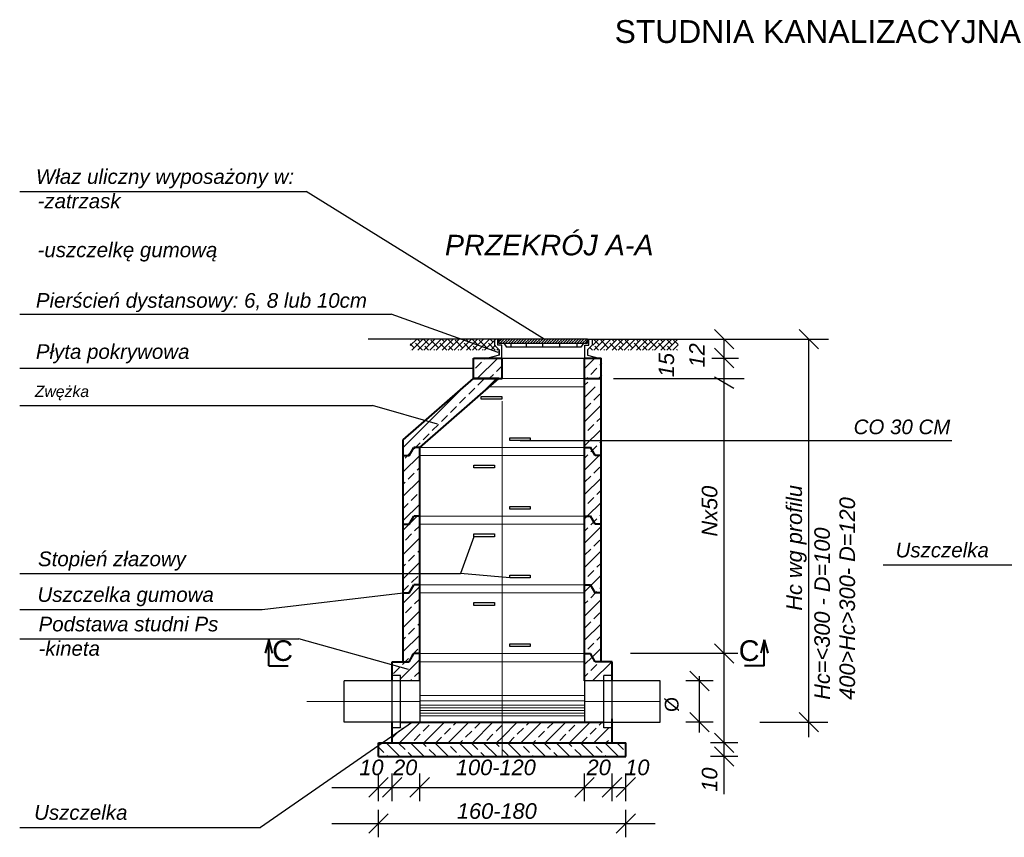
# Model space of a CAD drawing. Header units: millimetres. Extents: x 358.8 to 386.3, y 182.5 to 207.8.
# Tile 2 of 3: x 359.5 to 374.6, y 195.3 to 207.8. Entities that reach past the tile are written whole.
import ezdxf

# ---------------------------------------------------------------- set-up
doc = ezdxf.new("R2010")
doc.units = ezdxf.units.MM
doc.linetypes.add('DASHDOT2', pattern=[0.5, 0.25, -0.125, 0, -0.125])
doc.linetypes.add('DASHED', pattern=[19.05, 12.7, -6.35])
for name, color, linetype, lineweight in [('1_czerwony', 1, 'Continuous', 30), ('1_niebieski', 5, 'Continuous', 40), ('1_zielony', 3, 'Continuous', 5), ('_1_opisy', 7, 'Continuous', 18)]:
    doc.layers.add(name, color=color, linetype=linetype, lineweight=lineweight)
doc.layers.add('okna', color=7, linetype='Continuous')
doc.styles.add('GENERATED_STYLE_8', font='arial.ttf')
doc.styles.add('ROMANT', font='arial.ttf')
doc.styles.add('TXT HUB', font='ariali.ttf', dxfattribs={"height": 20})

msp = doc.modelspace()

# ---------------------------------------------------------------- linework, layer by layer
at = {"color": 7}
for p, q in [((359.539, 205.212, 0), (363.932, 205.212, 0)), ((367.577, 202.95, 0), (363.932, 205.212, 0)), ((359.539, 203.329, 0), (365.232, 203.329, 0)), ((366.874, 202.745, 0), (365.232, 203.329, 0)), ((370.486, 202.801, 0), (370.189, 203.098, 0)), ((371.784, 202.801, 0), (371.487, 203.098, 0)), ((366.903, 202.95, 0), (364.881, 202.95, 0)), ((366.819, 202.95, 0), (366.819, 202.856, 0)), ((366.869, 202.95, 0), (366.819, 202.95, 0)), ((366.869, 202.855, 0), (366.869, 202.95, 0)), ((366.887, 202.911, 0), (366.926, 202.95, 0)), ((366.887, 202.95, 0), (366.887, 202.886, 0)), ((368.246, 202.95, 0), (366.887, 202.95, 0)), ((366.887, 202.886, 0), (368.246, 202.886, 0)), ((366.905, 202.886, 0), (366.968, 202.95, 0)), ((366.947, 202.886, 0), (367.01, 202.95, 0)), ((366.959, 202.886, 0), (367, 202.827, 0)), ((366.989, 202.886, 0), (367.052, 202.95, 0)), ((367.031, 202.886, 0), (367.094, 202.95, 0)), ((367.07, 202.886, 0), (367.07, 202.827, 0)), ((367.073, 202.886, 0), (367.136, 202.95, 0)), ((367.115, 202.886, 0), (367.179, 202.95, 0)), ((367.158, 202.886, 0), (367.221, 202.95, 0)), ((367.2, 202.886, 0), (367.263, 202.95, 0)), ((367.242, 202.886, 0), (367.305, 202.95, 0)), ((367.284, 202.886, 0), (367.347, 202.95, 0)), ((367.301, 202.887, 0), (367.301, 202.827, 0)), ((367.326, 202.886, 0), (367.389, 202.95, 0)), ((367.368, 202.886, 0), (367.431, 202.95, 0)), ((367.41, 202.886, 0), (367.473, 202.95, 0)), ((367.452, 202.886, 0), (367.516, 202.95, 0)), ((367.494, 202.886, 0), (367.558, 202.95, 0)), ((367.537, 202.886, 0), (367.6, 202.95, 0)), ((367.553, 202.886, 0), (367.553, 202.827, 0)), ((367.579, 202.886, 0), (367.642, 202.95, 0)), ((367.621, 202.886, 0), (367.684, 202.95, 0)), ((367.663, 202.886, 0), (367.726, 202.95, 0)), ((367.705, 202.886, 0), (367.768, 202.95, 0)), ((367.747, 202.886, 0), (367.81, 202.95, 0)), ((367.789, 202.886, 0), (367.853, 202.95, 0)), ((367.816, 202.886, 0), (367.816, 202.827, 0)), ((367.831, 202.886, 0), (367.895, 202.95, 0)), ((367.874, 202.886, 0), (367.937, 202.95, 0)), ((367.916, 202.886, 0), (367.979, 202.95, 0)), ((367.958, 202.886, 0), (368.021, 202.95, 0)), ((368, 202.886, 0), (368.063, 202.95, 0)), ((368.042, 202.886, 0), (368.105, 202.95, 0)), ((368.078, 202.886, 0), (368.078, 202.827, 0)), ((368.084, 202.886, 0), (368.147, 202.95, 0)), ((368.126, 202.886, 0), (368.189, 202.95, 0)), ((368.181, 202.886, 0), (368.139, 202.827, 0)), ((368.168, 202.886, 0), (368.232, 202.95, 0)), ((368.211, 202.886, 0), (368.246, 202.922, 0)), ((368.23, 202.95, 0), (371.938, 202.95, 0)), ((368.246, 202.886, 0), (368.246, 202.95, 0)), ((368.265, 202.855, 0), (368.265, 202.95, 0)), ((368.265, 202.95, 0), (368.314, 202.95, 0)), ((368.314, 202.95, 0), (368.314, 202.856, 0)), ((370.337, 195.973, 0), (370.337, 202.95, 0)), ((371.635, 196.85, 0), (371.635, 202.95, 0)), ((366.819, 202.856, 0), (366.889, 202.786, 0)), ((366.928, 202.855, 0), (366.869, 202.855, 0)), ((366.889, 202.702, 0), (366.889, 202.786, 0)), ((366.889, 202.786, 0), (366.889, 202.702, 0)), ((366.928, 202.659, 0), (366.928, 202.855, 0)), ((368.139, 202.827, 0), (367, 202.827, 0)), ((368.205, 202.659, 0), (368.205, 202.855, 0)), ((368.205, 202.855, 0), (368.265, 202.855, 0)), ((368.314, 202.856, 0), (368.244, 202.786, 0)), ((368.244, 202.786, 0), (368.244, 202.702, 0)), ((370.486, 202.51, 0), (370.189, 202.808, 0)), ((366.889, 202.702, 0), (366.718, 202.658, 0)), ((366.935, 202.659, 0), (368.198, 202.659, 0)), ((368.244, 202.702, 0), (368.415, 202.658, 0)), ((370.151, 202.659, 0), (370.56, 202.659, 0)), ((359.539, 202.506, 0), (366.497, 202.506, 0)), ((368.644, 202.343, 0), (370.647, 202.343, 0)), ((370.486, 202.194, 0), (370.189, 202.366, 0)), ((366.613, 202.027, 0), (366.613, 202.069, 0)), ((366.613, 202.069, 0), (366.929, 202.069, 0)), ((366.929, 202.027, 0), (366.613, 202.027, 0)), ((366.929, 202.069, 0), (366.929, 202.027, 0)), ((359.539, 201.932, 0), (364.947, 201.932, 0)), ((365.942, 201.647, 0), (364.947, 201.932, 0)), ((367.051, 201.395, 0), (367.051, 201.437, 0)), ((367.051, 201.437, 0), (367.366, 201.437, 0)), ((367.366, 201.395, 0), (367.051, 201.395, 0)), ((367.209, 201.395, 0), (373.827, 201.395, 0)), ((367.366, 201.437, 0), (367.366, 201.395, 0)), ((366.503, 200.974, 0), (366.503, 201.016, 0)), ((366.503, 201.016, 0), (366.819, 201.016, 0)), ((366.819, 200.974, 0), (366.503, 200.974, 0)), ((366.819, 201.016, 0), (366.819, 200.974, 0)), ((367.051, 200.342, 0), (367.051, 200.384, 0)), ((367.051, 200.384, 0), (367.366, 200.384, 0)), ((367.366, 200.342, 0), (367.051, 200.342, 0)), ((367.366, 200.384, 0), (367.366, 200.342, 0)), ((366.503, 199.921, 0), (366.297, 199.357, 0)), ((366.503, 199.921, 0), (366.503, 199.963, 0)), ((366.503, 199.963, 0), (366.819, 199.963, 0)), ((366.819, 199.921, 0), (366.503, 199.921, 0)), ((366.819, 199.963, 0), (366.819, 199.921, 0)), ((372.774, 199.488, 0), (376.504, 199.488, 0)), ((359.539, 199.357, 0), (366.297, 199.357, 0)), ((367.051, 199.289, 0), (366.297, 199.357, 0)), ((367.051, 199.289, 0), (367.051, 199.331, 0)), ((367.051, 199.331, 0), (367.366, 199.331, 0)), ((367.366, 199.289, 0), (367.051, 199.289, 0)), ((367.366, 199.331, 0), (367.366, 199.289, 0)), ((363.257, 198.806, 0), (365.418, 199.058, 0)), ((359.539, 198.806, 0), (363.257, 198.806, 0)), ((366.503, 198.868, 0), (366.503, 198.91, 0)), ((366.503, 198.91, 0), (366.819, 198.91, 0)), ((366.819, 198.868, 0), (366.503, 198.868, 0)), ((366.819, 198.91, 0), (366.819, 198.868, 0)), ((359.539, 198.354, 0), (363.818, 198.354, 0)), ((365.502, 197.883, 0), (363.818, 198.354, 0)), ((367.051, 198.236, 0), (367.051, 198.278, 0)), ((367.051, 198.278, 0), (367.366, 198.278, 0)), ((367.366, 198.236, 0), (367.051, 198.236, 0)), ((367.366, 198.278, 0), (367.366, 198.236, 0)), ((370.486, 197.982, 0), (370.189, 198.28, 0)), ((370.548, 198.131, 0), (368.903, 198.131, 0)), ((370.109, 197.561, 0), (369.811, 197.859, 0)), ((369.96, 196.918, 0), (369.96, 197.782, 0)), ((364.513, 197.078, 0), (364.513, 197.71, 0)), ((365.671, 197.71, 0), (365.671, 197.078, 0)), ((368.198, 197.71, 0), (368.198, 197.078, 0)), ((369.357, 197.078, 0), (369.357, 197.71, 0)), ((370.171, 197.71, 0), (369.749, 197.71, 0)), ((370.109, 196.929, 0), (369.811, 197.227, 0)), ((371.784, 196.929, 0), (371.487, 197.227, 0)), ((365.559, 197.078, 0), (363.231, 195.466, 0)), ((370.171, 197.078, 0), (369.749, 197.078, 0)), ((370.884, 197.078, 0), (371.926, 197.078, 0)), ((370.486, 196.613, 0), (370.189, 196.911, 0)), ((370.548, 196.762, 0), (370.127, 196.762, 0)), ((370.486, 196.403, 0), (370.189, 196.7, 0)), ((370.548, 196.551, 0), (370.127, 196.551, 0)), ((364.89, 195.93, 0), (365.188, 196.228, 0)), ((365.039, 195.868, 0), (365.039, 196.29, 0)), ((365.101, 195.93, 0), (365.399, 196.228, 0)), ((365.25, 195.868, 0), (365.25, 196.29, 0)), ((365.522, 195.93, 0), (365.82, 196.228, 0)), ((365.671, 195.868, 0), (365.671, 196.29, 0)), ((368.049, 195.93, 0), (368.347, 196.228, 0)), ((368.198, 195.868, 0), (368.198, 196.29, 0)), ((368.471, 195.93, 0), (368.768, 196.228, 0)), ((368.62, 195.868, 0), (368.62, 196.29, 0)), ((368.681, 195.93, 0), (368.979, 196.228, 0)), ((368.83, 195.868, 0), (368.83, 196.29, 0)), ((364.326, 196.079, 0), (368.811, 196.079, 0)), ((364.89, 195.375, 0), (365.188, 195.673, 0)), ((365.039, 195.314, 0), (365.039, 195.735, 0)), ((368.681, 195.375, 0), (368.979, 195.673, 0)), ((368.83, 195.314, 0), (368.83, 195.735, 0)), ((364.326, 195.524, 0), (369.282, 195.524, 0)), ((359.539, 195.466, 0), (363.231, 195.466, 0))]:
    msp.add_line(p, q, dxfattribs=at)
at = {"color": 7, "lineweight": 5}
for p, q in [((366.882, 202.343, 0), (368.198, 202.343, 0)), ((368.198, 202.343, 0), (366.935, 202.343, 0)), ((366.737, 202.217, 0), (368.198, 202.217, 0)), ((365.671, 201.29, 0), (368.198, 201.29, 0)), ((365.671, 201.164, 0), (368.198, 201.164, 0)), ((365.671, 200.237, 0), (368.198, 200.237, 0)), ((365.671, 200.111, 0), (368.198, 200.111, 0)), ((365.671, 199.184, 0), (368.198, 199.184, 0)), ((365.671, 199.058, 0), (368.198, 199.058, 0)), ((365.671, 198.131, 0), (368.198, 198.131, 0)), ((365.671, 198.005, 0), (368.198, 198.005, 0)), ((368.198, 197.489, 0), (365.671, 197.489, 0)), ((368.198, 197.404, 0), (365.671, 197.404, 0)), ((368.198, 197.341, 0), (365.671, 197.341, 0)), ((368.198, 197.299, 0), (365.671, 197.299, 0)), ((368.198, 197.257, 0), (365.671, 197.257, 0)), ((368.198, 197.215, 0), (365.671, 197.215, 0)), ((368.198, 197.173, 0), (365.671, 197.173, 0))]:
    msp.add_line(p, q, dxfattribs=at)
at = {"color": 7, "linetype": 'DASHDOT2', "lineweight": 5, "ltscale": 70}
for p, q in [((366.935, 196.551, 0), (366.935, 201.997, 0)), ((365.671, 197.394, 0), (363.94, 197.394, 0)), ((369.357, 197.394, 0), (368.198, 197.394, 0))]:
    msp.add_line(p, q, dxfattribs=at)
at = {"color": 7, "linetype": 'DASHED'}
for p, q in [((365.376, 196.994, 0), (365.376, 197.794, 0)), ((368.493, 196.994, 0), (368.493, 197.794, 0)), ((368.62, 196.994, 0), (368.62, 197.794, 0)), ((365.25, 196.994, 0), (365.25, 197.71, 0))]:
    msp.add_line(p, q, dxfattribs=at)
at = {"layer": '1_czerwony', "color": 7}
for p, q in [((365.376, 197.794, 0), (365.25, 197.794, 0)), ((368.62, 197.794, 0), (368.493, 197.794, 0)), ((365.25, 197.71, 0), (364.513, 197.71, 0)), ((365.671, 197.71, 0), (365.25, 197.71, 0)), ((368.493, 197.71, 0), (368.198, 197.71, 0)), ((369.357, 197.71, 0), (368.493, 197.71, 0)), ((365.376, 197.078, 0), (364.513, 197.078, 0)), ((365.376, 196.994, 0), (365.25, 196.994, 0)), ((368.493, 197.078, 0), (369.357, 197.078, 0)), ((368.62, 196.994, 0), (368.493, 196.994, 0))]:
    msp.add_line(p, q, dxfattribs=at)
at = {"layer": '1_niebieski', "color": 7}
for p, q in [((366.497, 202.659, 0), (366.935, 202.659, 0)), ((366.497, 202.343, 0), (366.497, 202.659, 0)), ((366.935, 202.343, 0), (366.935, 202.659, 0)), ((368.198, 202.659, 0), (368.451, 202.659, 0)), ((368.198, 202.343, 0), (368.198, 202.659, 0)), ((368.451, 201.164, 0), (368.451, 202.659, 0)), ((365.418, 201.405, 0), (366.497, 202.343, 0)), ((365.671, 201.29, 0), (366.882, 202.343, 0)), ((366.497, 202.343, 0), (366.935, 202.343, 0)), ((366.882, 202.343, 0), (366.497, 202.343, 0)), ((368.198, 201.29, 0), (368.198, 202.343, 0)), ((368.198, 202.343, 0), (368.451, 202.343, 0)), ((368.198, 202.343, 0), (368.451, 202.343, 0)), ((365.418, 201.164, 0), (365.418, 201.405, 0)), ((365.508, 201.164, 0), (365.581, 201.29, 0)), ((365.671, 201.29, 0), (365.581, 201.29, 0)), ((365.671, 201.079, 0), (365.671, 201.29, 0)), ((368.198, 200.237, 0), (368.198, 201.29, 0)), ((368.198, 201.29, 0), (368.288, 201.29, 0)), ((368.361, 201.164, 0), (368.288, 201.29, 0)), ((365.418, 201.121, 0), (365.418, 201.164, 0)), ((365.418, 201.164, 0), (365.508, 201.164, 0)), ((365.418, 200.111, 0), (365.418, 201.121, 0)), ((365.671, 200.237, 0), (365.671, 201.079, 0)), ((368.451, 201.164, 0), (368.361, 201.164, 0)), ((368.451, 200.111, 0), (368.451, 201.164, 0)), ((365.508, 200.111, 0), (365.581, 200.237, 0)), ((365.671, 200.237, 0), (365.581, 200.237, 0)), ((365.671, 199.184, 0), (365.671, 200.237, 0)), ((368.198, 199.184, 0), (368.198, 200.237, 0)), ((368.198, 200.237, 0), (368.288, 200.237, 0)), ((368.361, 200.111, 0), (368.288, 200.237, 0)), ((365.418, 199.058, 0), (365.418, 200.111, 0)), ((365.418, 200.111, 0), (365.508, 200.111, 0)), ((368.451, 200.111, 0), (368.361, 200.111, 0)), ((368.451, 199.058, 0), (368.451, 200.111, 0)), ((365.508, 199.058, 0), (365.581, 199.184, 0)), ((365.671, 199.184, 0), (365.581, 199.184, 0)), ((365.671, 198.131, 0), (365.671, 199.184, 0)), ((368.198, 198.131, 0), (368.198, 199.184, 0)), ((368.198, 199.184, 0), (368.288, 199.184, 0)), ((368.361, 199.058, 0), (368.288, 199.184, 0)), ((365.418, 198.005, 0), (365.418, 199.058, 0)), ((365.418, 199.058, 0), (365.508, 199.058, 0)), ((368.451, 199.058, 0), (368.361, 199.058, 0)), ((368.451, 198.005, 0), (368.451, 199.058, 0)), ((363.356, 198.341, 0), (363.301, 198.138, 0)), ((363.356, 198.341, 0), (363.41, 198.138, 0)), ((363.356, 197.942, 0), (363.356, 198.341, 0)), ((370.954, 198.341, 0), (370.899, 198.138, 0)), ((370.954, 197.942, 0), (370.954, 198.341, 0)), ((370.954, 198.341, 0), (371.008, 198.138, 0)), ((365.508, 198.005, 0), (365.581, 198.131, 0)), ((365.671, 198.131, 0), (365.581, 198.131, 0)), ((365.671, 197.71, 0), (365.671, 198.131, 0)), ((368.198, 197.71, 0), (368.198, 198.131, 0)), ((368.198, 198.131, 0), (368.288, 198.131, 0)), ((368.361, 198.005, 0), (368.288, 198.131, 0)), ((363.356, 197.942, 0), (363.657, 197.942, 0)), ((365.25, 198.005, 0), (365.508, 198.005, 0)), ((365.25, 197.71, 0), (365.25, 198.005, 0)), ((368.62, 198.005, 0), (368.361, 198.005, 0)), ((368.62, 197.71, 0), (368.62, 198.005, 0)), ((370.954, 197.942, 0), (370.652, 197.942, 0)), ((365.25, 196.762, 0), (365.25, 197.078, 0)), ((365.376, 197.078, 0), (368.493, 197.078, 0)), ((368.62, 197.078, 0), (368.62, 197.131, 0)), ((368.62, 196.762, 0), (368.62, 197.078, 0)), ((365.039, 196.762, 0), (368.83, 196.762, 0)), ((365.039, 196.551, 0), (365.039, 196.762, 0)), ((368.83, 196.551, 0), (368.83, 196.762, 0)), ((365.039, 196.551, 0), (368.83, 196.551, 0))]:
    msp.add_line(p, q, dxfattribs=at)
at = {"layer": '1_zielony', "color": 7, "lineweight": 5}
for p, q in [((365.525, 202.942, 0), (365.533, 202.95, 0)), ((365.525, 202.849, 0), (365.626, 202.95, 0)), ((365.585, 202.816, 0), (365.525, 202.875, 0)), ((365.55, 202.781, 0), (365.719, 202.95, 0)), ((365.712, 202.781, 0), (365.608, 202.885, 0)), ((365.678, 202.909, 0), (365.637, 202.95, 0)), ((365.643, 202.781, 0), (365.812, 202.95, 0)), ((365.817, 202.862, 0), (365.73, 202.95, 0)), ((365.736, 202.781, 0), (365.905, 202.95, 0)), ((365.829, 202.781, 0), (365.998, 202.95, 0)), ((365.957, 202.816, 0), (365.841, 202.932, 0)), ((365.923, 202.781, 0), (366.091, 202.95, 0)), ((366.085, 202.781, 0), (365.98, 202.885, 0)), ((366.05, 202.909, 0), (366.009, 202.95, 0)), ((366.016, 202.781, 0), (366.184, 202.95, 0)), ((366.19, 202.862, 0), (366.102, 202.95, 0)), ((366.109, 202.781, 0), (366.277, 202.95, 0)), ((366.202, 202.781, 0), (366.37, 202.95, 0)), ((366.329, 202.816, 0), (366.213, 202.932, 0)), ((366.295, 202.781, 0), (366.463, 202.95, 0)), ((366.457, 202.781, 0), (366.353, 202.885, 0)), ((366.422, 202.909, 0), (366.382, 202.95, 0)), ((366.388, 202.781, 0), (366.556, 202.95, 0)), ((366.562, 202.862, 0), (366.475, 202.95, 0)), ((366.481, 202.781, 0), (366.649, 202.95, 0)), ((366.574, 202.781, 0), (366.743, 202.95, 0)), ((366.702, 202.816, 0), (366.585, 202.932, 0)), ((366.667, 202.781, 0), (366.831, 202.945, 0)), ((366.829, 202.781, 0), (366.725, 202.885, 0)), ((366.795, 202.909, 0), (366.754, 202.95, 0)), ((368.326, 202.857, 0), (368.418, 202.95, 0)), ((368.423, 202.862, 0), (368.336, 202.95, 0)), ((368.342, 202.781, 0), (368.511, 202.95, 0)), ((368.436, 202.781, 0), (368.604, 202.95, 0)), ((368.563, 202.816, 0), (368.447, 202.932, 0)), ((368.529, 202.781, 0), (368.697, 202.95, 0)), ((368.691, 202.781, 0), (368.586, 202.885, 0)), ((368.656, 202.909, 0), (368.615, 202.95, 0)), ((368.622, 202.781, 0), (368.79, 202.95, 0)), ((368.796, 202.862, 0), (368.708, 202.95, 0)), ((368.715, 202.781, 0), (368.883, 202.95, 0)), ((368.808, 202.781, 0), (368.976, 202.95, 0)), ((368.935, 202.816, 0), (368.819, 202.932, 0)), ((368.901, 202.781, 0), (369.069, 202.95, 0)), ((369.063, 202.781, 0), (368.959, 202.885, 0)), ((369.028, 202.909, 0), (368.988, 202.95, 0)), ((368.994, 202.781, 0), (369.162, 202.95, 0)), ((369.168, 202.862, 0), (369.081, 202.95, 0)), ((369.087, 202.781, 0), (369.256, 202.95, 0)), ((369.18, 202.781, 0), (369.349, 202.95, 0)), ((369.308, 202.816, 0), (369.191, 202.932, 0)), ((369.273, 202.781, 0), (369.442, 202.95, 0)), ((369.435, 202.781, 0), (369.331, 202.885, 0)), ((369.401, 202.909, 0), (369.36, 202.95, 0)), ((369.366, 202.781, 0), (369.535, 202.95, 0)), ((369.54, 202.862, 0), (369.453, 202.95, 0)), ((369.459, 202.781, 0), (369.628, 202.95, 0)), ((369.632, 202.864, 0), (369.564, 202.932, 0)), ((365.526, 202.781, 0), (365.525, 202.782, 0)), ((365.805, 202.781, 0), (365.748, 202.839, 0)), ((365.898, 202.781, 0), (365.887, 202.792, 0)), ((366.178, 202.781, 0), (366.12, 202.839, 0)), ((366.271, 202.781, 0), (366.26, 202.792, 0)), ((366.55, 202.781, 0), (366.492, 202.839, 0)), ((366.643, 202.781, 0), (366.632, 202.792, 0)), ((366.76, 202.781, 0), (366.833, 202.854, 0)), ((366.853, 202.781, 0), (366.88, 202.807, 0)), ((368.318, 202.781, 0), (368.285, 202.815, 0)), ((368.411, 202.781, 0), (368.354, 202.839, 0)), ((368.505, 202.781, 0), (368.493, 202.792, 0)), ((368.784, 202.781, 0), (368.726, 202.839, 0)), ((368.877, 202.781, 0), (368.866, 202.792, 0)), ((369.156, 202.781, 0), (369.098, 202.839, 0)), ((369.249, 202.781, 0), (369.238, 202.792, 0)), ((369.528, 202.781, 0), (369.471, 202.839, 0)), ((369.552, 202.781, 0), (369.632, 202.86, 0)), ((369.621, 202.781, 0), (369.61, 202.792, 0)), ((366.525, 202.502, 0), (366.618, 202.595, 0)), ((366.552, 202.343, 0), (366.868, 202.659, 0)), ((366.664, 202.641, 0), (366.682, 202.659, 0)), ((368.198, 202.5, 0), (368.357, 202.659, 0)), ((368.433, 202.548, 0), (368.462, 202.577, 0)), ((366.851, 202.455, 0), (366.935, 202.539, 0)), ((368.293, 202.409, 0), (368.386, 202.502, 0)), ((366.563, 202.244, 0), (366.656, 202.337, 0)), ((366.62, 202.115, 0), (366.848, 202.343, 0)), ((366.738, 202.343, 0), (366.804, 202.409, 0)), ((366.924, 202.343, 0), (366.935, 202.353, 0)), ((368.198, 202.242, 0), (368.247, 202.29, 0)), ((368.227, 202.343, 0), (368.247, 202.362, 0)), ((368.414, 202.343, 0), (368.462, 202.391, 0)), ((365.418, 201.286, 0), (366.333, 202.2, 0)), ((366.423, 202.104, 0), (366.516, 202.197, 0)), ((368.198, 202.056, 0), (368.36, 202.218, 0)), ((366.283, 201.965, 0), (366.376, 202.058, 0)), ((368.2, 201.872, 0), (368.293, 201.965, 0)), ((368.34, 202.011, 0), (368.433, 202.104, 0)), ((366.144, 201.825, 0), (366.237, 201.918, 0)), ((368.198, 201.683, 0), (368.451, 201.936, 0)), ((366.004, 201.685, 0), (366.097, 201.778, 0)), ((368.386, 201.685, 0), (368.451, 201.75, 0)), ((365.865, 201.546, 0), (365.958, 201.639, 0)), ((368.198, 201.311, 0), (368.451, 201.564, 0)), ((368.247, 201.546, 0), (368.34, 201.639, 0)), ((365.609, 201.29, 0), (365.678, 201.36, 0)), ((365.725, 201.406, 0), (365.818, 201.499, 0)), ((368.198, 201.497, 0), (368.2, 201.499, 0)), ((368.433, 201.36, 0), (368.451, 201.378, 0)), ((365.482, 201.164, 0), (365.539, 201.22, 0)), ((365.585, 201.267, 0), (365.609, 201.29, 0)), ((368.293, 201.22, 0), (368.316, 201.242, 0)), ((368.316, 201.242, 0), (368.386, 201.313, 0)), ((365.418, 200.914, 0), (365.671, 201.166, 0)), ((365.446, 201.127, 0), (365.482, 201.164, 0)), ((368.198, 201.125, 0), (368.247, 201.173, 0)), ((368.198, 200.939, 0), (368.423, 201.164, 0)), ((368.423, 201.164, 0), (368.451, 201.192, 0)), ((365.632, 200.941, 0), (365.671, 200.98, 0)), ((368.34, 200.894, 0), (368.433, 200.987, 0)), ((365.418, 200.541, 0), (365.671, 200.794, 0)), ((365.492, 200.801, 0), (365.585, 200.894, 0)), ((368.198, 200.567, 0), (368.451, 200.819, 0)), ((368.2, 200.755, 0), (368.293, 200.848, 0)), ((365.418, 200.727, 0), (365.446, 200.755, 0)), ((368.386, 200.569, 0), (368.451, 200.633, 0)), ((365.539, 200.475, 0), (365.632, 200.569, 0)), ((368.247, 200.429, 0), (368.34, 200.522, 0)), ((365.418, 200.355, 0), (365.492, 200.429, 0)), ((365.418, 200.169, 0), (365.671, 200.422, 0)), ((368.198, 200.38, 0), (368.2, 200.382, 0)), ((368.241, 200.237, 0), (368.451, 200.447, 0)), ((365.418, 200.02, 0), (365.635, 200.237, 0)), ((368.198, 200.194, 0), (368.241, 200.237, 0)), ((368.339, 200.149, 0), (368.386, 200.196, 0)), ((368.433, 200.243, 0), (368.451, 200.261, 0)), ((365.594, 200.01, 0), (365.671, 200.087, 0)), ((368.198, 199.822, 0), (368.451, 200.075, 0)), ((368.198, 200.008, 0), (368.247, 200.057, 0)), ((368.293, 200.103, 0), (368.339, 200.149, 0)), ((365.418, 199.648, 0), (365.671, 199.901, 0)), ((365.455, 199.87, 0), (365.548, 199.964, 0)), ((368.34, 199.777, 0), (368.433, 199.87, 0)), ((365.641, 199.684, 0), (365.671, 199.715, 0)), ((368.198, 199.45, 0), (368.451, 199.702, 0)), ((368.2, 199.638, 0), (368.293, 199.731, 0)), ((365.501, 199.545, 0), (365.594, 199.638, 0)), ((365.418, 199.276, 0), (365.671, 199.529, 0)), ((365.418, 199.462, 0), (365.455, 199.498, 0)), ((368.247, 199.312, 0), (368.34, 199.405, 0)), ((368.386, 199.452, 0), (368.451, 199.516, 0)), ((365.548, 199.219, 0), (365.641, 199.312, 0)), ((368.198, 199.264, 0), (368.2, 199.265, 0)), ((368.294, 199.173, 0), (368.451, 199.33, 0)), ((365.418, 199.09, 0), (365.501, 199.172, 0)), ((365.418, 198.903, 0), (365.671, 199.156, 0)), ((368.198, 199.077, 0), (368.294, 199.173, 0)), ((368.433, 199.126, 0), (368.451, 199.144, 0)), ((365.594, 198.893, 0), (365.671, 198.97, 0)), ((368.198, 198.705, 0), (368.451, 198.958, 0)), ((368.293, 198.986, 0), (368.365, 199.058, 0)), ((368.365, 199.058, 0), (368.386, 199.079, 0)), ((365.455, 198.754, 0), (365.548, 198.847, 0)), ((368.198, 198.891, 0), (368.247, 198.94, 0)), ((365.418, 198.531, 0), (365.671, 198.784, 0)), ((368.34, 198.661, 0), (368.433, 198.754, 0)), ((365.501, 198.428, 0), (365.594, 198.521, 0)), ((365.641, 198.567, 0), (365.671, 198.598, 0)), ((368.198, 198.333, 0), (368.451, 198.586, 0)), ((368.2, 198.521, 0), (368.293, 198.614, 0)), ((365.418, 198.159, 0), (365.671, 198.412, 0)), ((365.418, 198.345, 0), (365.455, 198.381, 0)), ((368.386, 198.335, 0), (368.451, 198.399, 0)), ((365.548, 198.102, 0), (365.641, 198.195, 0)), ((368.247, 198.195, 0), (368.34, 198.288, 0)), ((368.318, 198.08, 0), (368.451, 198.213, 0)), ((365.376, 197.744, 0), (365.671, 198.039, 0)), ((365.45, 198.005, 0), (365.501, 198.056, 0)), ((368.198, 198.147, 0), (368.2, 198.149, 0)), ((368.198, 197.96, 0), (368.318, 198.08, 0)), ((365.25, 197.99, 0), (365.264, 198.005, 0)), ((365.269, 197.823, 0), (365.362, 197.916, 0)), ((365.408, 197.962, 0), (365.45, 198.005, 0)), ((368.293, 197.869, 0), (368.386, 197.962, 0)), ((368.32, 197.71, 0), (368.615, 198.005, 0)), ((368.433, 198.009, 0), (368.451, 198.027, 0)), ((365.594, 197.776, 0), (365.671, 197.853, 0)), ((368.198, 197.774, 0), (368.247, 197.823, 0)), ((368.619, 197.823, 0), (368.62, 197.823, 0)), ((365.528, 197.71, 0), (365.548, 197.73, 0)), ((365.362, 196.762, 0), (365.678, 197.078, 0)), ((365.399, 196.985, 0), (365.401, 196.987, 0)), ((365.725, 196.939, 0), (365.818, 197.032, 0)), ((365.734, 196.762, 0), (366.05, 197.078, 0)), ((366.051, 196.892, 0), (366.144, 196.985, 0)), ((366.107, 196.762, 0), (366.423, 197.078, 0)), ((366.19, 197.032, 0), (366.236, 197.078, 0)), ((366.479, 196.762, 0), (366.795, 197.078, 0)), ((366.516, 196.985, 0), (366.609, 197.078, 0)), ((366.842, 196.939, 0), (366.935, 197.032, 0)), ((366.935, 196.845, 0), (367.167, 197.078, 0)), ((366.935, 197.032, 0), (366.935, 197.032, 0)), ((367.168, 196.892, 0), (367.261, 196.985, 0)), ((367.224, 196.762, 0), (367.54, 197.078, 0)), ((367.307, 197.032, 0), (367.353, 197.078, 0)), ((367.596, 196.762, 0), (367.912, 197.078, 0)), ((367.633, 196.985, 0), (367.726, 197.078, 0)), ((367.959, 196.939, 0), (368.052, 197.032, 0)), ((367.968, 196.762, 0), (368.284, 197.078, 0)), ((368.284, 196.892, 0), (368.377, 196.985, 0)), ((368.34, 196.762, 0), (368.572, 196.994, 0)), ((368.424, 197.032, 0), (368.47, 197.078, 0)), ((365.26, 196.846, 0), (365.353, 196.939, 0)), ((365.585, 196.799, 0), (365.678, 196.892, 0)), ((365.921, 196.762, 0), (366.004, 196.846, 0)), ((366.376, 196.846, 0), (366.469, 196.939, 0)), ((366.702, 196.799, 0), (366.795, 196.892, 0)), ((366.851, 196.762, 0), (366.935, 196.845, 0)), ((367.037, 196.762, 0), (367.121, 196.846, 0)), ((367.493, 196.846, 0), (367.586, 196.939, 0)), ((367.819, 196.799, 0), (367.912, 196.892, 0)), ((368.154, 196.762, 0), (368.238, 196.846, 0)), ((368.61, 196.846, 0), (368.62, 196.855, 0)), ((365.12, 196.613, 0), (365.039, 196.693, 0)), ((365.368, 196.551, 0), (365.157, 196.762, 0)), ((365.446, 196.659, 0), (365.353, 196.753, 0)), ((365.74, 196.551, 0), (365.529, 196.762, 0)), ((365.771, 196.706, 0), (365.715, 196.762, 0)), ((366.112, 196.551, 0), (365.901, 196.762, 0)), ((366.097, 196.753, 0), (366.088, 196.762, 0)), ((366.237, 196.613, 0), (366.144, 196.706, 0)), ((366.484, 196.551, 0), (366.274, 196.762, 0)), ((366.293, 196.762, 0), (366.33, 196.799, 0)), ((366.563, 196.659, 0), (366.469, 196.753, 0)), ((366.857, 196.551, 0), (366.646, 196.762, 0)), ((366.888, 196.706, 0), (366.832, 196.762, 0)), ((367.229, 196.551, 0), (367.018, 196.762, 0)), ((367.214, 196.753, 0), (367.205, 196.762, 0)), ((367.354, 196.613, 0), (367.261, 196.706, 0)), ((367.601, 196.551, 0), (367.391, 196.762, 0)), ((367.41, 196.762, 0), (367.447, 196.799, 0)), ((367.679, 196.659, 0), (367.586, 196.753, 0)), ((367.974, 196.551, 0), (367.763, 196.762, 0)), ((368.005, 196.706, 0), (367.949, 196.762, 0)), ((368.346, 196.551, 0), (368.135, 196.762, 0)), ((368.331, 196.753, 0), (368.321, 196.762, 0)), ((368.471, 196.613, 0), (368.377, 196.706, 0)), ((368.718, 196.551, 0), (368.508, 196.762, 0)), ((368.527, 196.762, 0), (368.564, 196.799, 0)), ((368.796, 196.659, 0), (368.703, 196.753, 0)), ((365.181, 196.551, 0), (365.166, 196.566, 0)), ((365.554, 196.551, 0), (365.492, 196.613, 0)), ((365.911, 196.566, 0), (365.818, 196.659, 0)), ((366.298, 196.551, 0), (366.283, 196.566, 0)), ((366.671, 196.551, 0), (366.609, 196.613, 0)), ((367.028, 196.566, 0), (366.935, 196.659, 0)), ((367.415, 196.551, 0), (367.4, 196.566, 0)), ((367.787, 196.551, 0), (367.726, 196.613, 0)), ((368.145, 196.566, 0), (368.052, 196.659, 0)), ((368.532, 196.551, 0), (368.517, 196.566, 0))]:
    msp.add_line(p, q, dxfattribs=at)

# ---------------------------------------------------------------- texts
at = {"color": 7}
for s, height, style, p in [('12', 0.2387, 'TXT HUB', (370.042, 202.515, 0)), ('15', 0.2387, 'TXT HUB', (369.571, 202.365, 0)), ('Hc wg profilu', 0.23868, 'TXT HUB', (371.532, 198.786, 0)), ('Nx50', 0.2387, 'TXT HUB', (370.234, 199.923, 0)), ('400>Hc>300- D=120', 0.23868, 'TXT HUB', (372.345, 197.421, 0)), ('Hc=<300 - D=100', 0.23868, 'TXT HUB', (371.96, 197.421, 0)), ('%%c', 0.2106, 'ROMANT', (369.639, 197.235, 0)), ('10', 0.2387, 'TXT HUB', (370.234, 196.012, 0))]:
    msp.add_text(s, height=height, rotation=90, dxfattribs=dict(at, style=style)).set_placement(p)
for s, height, style, p in [('C', 0.316, 'ROMANT', (363.41, 198.017, 0)), ('C', 0.316, 'ROMANT', (370.562, 198.017, 0)), ('10', 0.2387, 'TXT HUB', (364.746, 196.266, 0)), ('20', 0.2387, 'TXT HUB', (365.264, 196.266, 0)), ('100-120', 0.2387, 'TXT HUB', (366.227, 196.266, 0)), ('20', 0.2387, 'TXT HUB', (368.23, 196.266, 0)), ('10', 0.2387, 'TXT HUB', (368.822, 196.266, 0)), ('160-180', 0.2387, 'TXT HUB', (366.242, 195.597, 0))]:
    msp.add_text(s, height=height, dxfattribs=dict(at, style=style)).set_placement(p)
at = {"layer": '_1_opisy', "color": 7, "style": 'TXT HUB'}
for s, height, p in [('Właz uliczny wyposażony w:', 0.22464, (359.788, 205.328, 0)), ('-zatrzask', 0.2246, (359.813, 204.954, 0)), ('PRZEKRÓJ A-A', 0.3145, (366.058, 204.233, 0)), ('-uszczelkę gumową', 0.22464, (359.813, 204.205, 0)), ('Pierścień dystansowy: 6, 8 lub 10cm', 0.22464, (359.787, 203.43, 0)), ('Płyta pokrywowa', 0.22464, (359.787, 202.646, 0)), ('Zwężka', 0.1728, (359.771, 202.061, 0)), ('CO 30 CM', 0.2246, (372.324, 201.492, 0)), ('Stopień złazowy', 0.22464, (359.82, 199.469, 0)), ('Uszczelka', 0.2246, (372.967, 199.604, 0)), ('Uszczelka gumowa', 0.22464, (359.812, 198.922, 0)), ('Podstawa studni Ps', 0.22464, (359.829, 198.47, 0)), ('-kineta', 0.2246, (359.828, 198.096, 0)), ('Uszczelka', 0.2246, (359.761, 195.582, 0))]:
    msp.add_text(s, height=height, dxfattribs=at).set_placement(p)
at = {"layer": 'okna', "color": 7, "lineweight": 18, "style": 'GENERATED_STYLE_8'}
msp.add_text('STUDNIA KANALIZACYJNA ', height=0.35, dxfattribs=at).set_placement((368.66, 207.488, 0))

doc.saveas('drawing.dxf')
